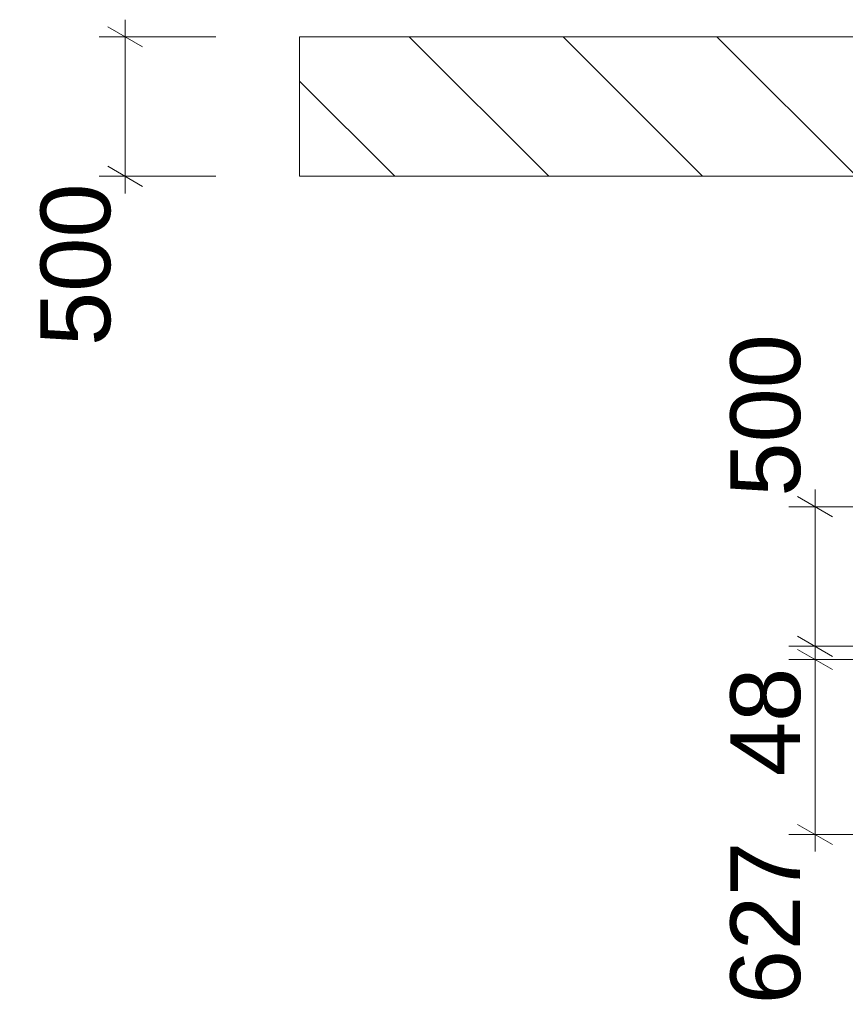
# Model space of a CAD drawing. Header units: metres. Extents: x -1013 to 1493500, y -5789517 to 1032.
# Tile 2 of 66: x 1492333.01 to 1492335.97, y -5789508.66 to -5789505.13. Entities that reach past the tile are written whole.
import ezdxf

# ---------------------------------------------------------------- set-up
doc = ezdxf.new("R2010")
doc.units = ezdxf.units.M
doc.header["$MEASUREMENT"] = 0
doc.layers.add('710-L Legendy opisy', color=7, linetype='Continuous')
doc.layers.add('710-L Legendy opisy1', color=7, linetype='Continuous', lineweight=13)
doc.layers.add('710-L Legendy opisy95', color=252, linetype='Continuous', lineweight=13)
doc.styles.add('STYL_AUTOMATYCZNY_2', font='Arial.ttf')
doc.dimstyles.new('STYL_AUTOMATYCZNY__8', dxfattribs={"dimtxt": 0.25, "dimasz": 0.095, "dimexe": 0.18, "dimexo": 0.3, "dimgap": 0, "dimtad": 1, "dimdec": 0, "dimlfac": 1000, "dimzin": 0, "dimdsep": 46, "dimtxsty": 'STYL_AUTOMATYCZNY_2', "dimblk": 'ARROWHEAD_2', "dimblk1": 'ARROWHEAD_2', "dimblk2": 'ARROWHEAD_2', "dimcen": 0.09, "dimclrd": 7, "dimclre": 7, "dimclrt": 7, "dimadec": 0, "dimazin": 0, "dimtfac": 1, "dimtdec": 4, "dimtmove": 0, "dimatfit": 3, "dimfxl": 1, "dimtolj": 1, "dimtzin": 0, "dimarcsym": 0})

# ---------------------------------------------------------------- blocks, each defined once
blk = doc.blocks.new('*D87', base_point=(1492297.7353, -5789497.5))
at = {"layer": '710-L Legendy opisy1', "color": 7, "linetype": 'Continuous', "lineweight": 13, "transparency": 16777216}
for p, q in [((1492333.3845, -5789505.1926), (1492333.3845, -5789505.1315)), ((1492333.447, -5789505.2287), (1492333.322, -5789505.1565)), ((1492333.7097, -5789505.1926), (1492333.2907, -5789505.1926)), ((1492333.3845, -5789505.6926), (1492333.3845, -5789505.1926)), ((1492333.322, -5789505.6565), (1492333.447, -5789505.7287)), ((1492333.7097, -5789505.6926), (1492333.2907, -5789505.6926)), ((1492333.3845, -5789505.7537), (1492333.3845, -5789505.6926))]:
    blk.add_line(p, q, dxfattribs=at)
at = {"layer": '710-L Legendy opisy1', "color": 7, "lineweight": 13, "transparency": 16777216, "insert": (1492333.3345, -5789506.3008), "char_height": 0.25, "attachment_point": 7, "rotation": 90, "style": 'STYL_AUTOMATYCZNY_2'}
blk.add_mtext('\\A1;{\\pql;\\fArial|b0|i0|c238|p0;\\W1.000000;500}', dxfattribs=at)
blk = doc.blocks.new('ARROWHEAD_2')
at = {"color": 0, "linetype": 'Continuous', "lineweight": 0}
for p, q in [((-0.378, -0.655), (0.378, 0.655)), ((0, 0), (-1, 0))]:
    blk.add_line(p, q, dxfattribs=at)
blk = doc.blocks.new('*D88', base_point=(1492297.7353, -5789497.5))
at = {"layer": '710-L Legendy opisy1', "color": 7, "linetype": 'Continuous', "lineweight": 13, "transparency": 16777216}
for p, q in [((1492335.7948, -5789507.3884), (1492335.9198, -5789507.4605)), ((1492336.6489, -5789507.4245), (1492335.7635, -5789507.4245)), ((1492335.8573, -5789508.0515), (1492335.8573, -5789507.4245)), ((1492335.7948, -5789508.0154), (1492335.9198, -5789508.0876)), ((1492336.6513, -5789508.0515), (1492335.7635, -5789508.0515)), ((1492335.8573, -5789508.1126), (1492335.8573, -5789508.0515))]:
    blk.add_line(p, q, dxfattribs=at)
at = {"layer": '710-L Legendy opisy1', "color": 7, "lineweight": 13, "transparency": 16777216, "char_height": 0.25, "attachment_point": 7, "rotation": 90, "style": 'STYL_AUTOMATYCZNY_2'}
for s, insert in [('\\A1;{\\pql;\\fArial|b0|i0|c238|p0;\\W1.000000;48}', (1492335.8073, -5789507.8419)), ('\\A1;{\\pql;\\fArial|b0|i0|c238|p0;\\W1.000000;627}', (1492335.8073, -5789508.6596))]:
    blk.add_mtext(s, dxfattribs=dict(at, insert=insert))
blk = doc.blocks.new('*D89', base_point=(1492297.7353, -5789497.5))
at = {"layer": '710-L Legendy opisy1', "color": 7, "linetype": 'Continuous', "lineweight": 13, "transparency": 16777216}
for p, q in [((1492335.7948, -5789507.3406), (1492335.9198, -5789507.4128)), ((1492336.3597, -5789507.3767), (1492335.7635, -5789507.3767)), ((1492335.7948, -5789507.3884), (1492335.9198, -5789507.4605)), ((1492335.8573, -5789507.4245), (1492335.8573, -5789507.3767)), ((1492336.6489, -5789507.4245), (1492335.7635, -5789507.4245))]:
    blk.add_line(p, q, dxfattribs=at)
blk = doc.blocks.new('*D90', base_point=(1492297.7353, -5789497.5))
at = {"layer": '710-L Legendy opisy1', "color": 7, "linetype": 'Continuous', "lineweight": 13, "transparency": 16777216}
for p, q in [((1492335.9198, -5789506.9128), (1492335.7948, -5789506.8406)), ((1492335.8573, -5789506.8767), (1492335.8573, -5789506.8155)), ((1492336.3597, -5789506.8767), (1492335.7635, -5789506.8767)), ((1492335.8573, -5789507.3767), (1492335.8573, -5789506.8767)), ((1492335.7948, -5789507.3406), (1492335.9198, -5789507.4128)), ((1492336.3597, -5789507.3767), (1492335.7635, -5789507.3767))]:
    blk.add_line(p, q, dxfattribs=at)
at = {"layer": '710-L Legendy opisy1', "color": 7, "lineweight": 13, "transparency": 16777216, "insert": (1492335.8073, -5789506.8405), "char_height": 0.25, "attachment_point": 7, "rotation": 90, "style": 'STYL_AUTOMATYCZNY_2'}
blk.add_mtext('\\A1;{\\pql;\\fArial|b0|i0|c238|p0;\\W1.000000;500}', dxfattribs=at)

msp = doc.modelspace()

# ---------------------------------------------------------------- hatches: boundary and pattern name
at = {"layer": '710-L Legendy opisy95', "linetype": 'Continuous', "lineweight": 13}
h = msp.add_hatch(dxfattribs=at)
h.set_pattern_fill('CEGŁA_ZWYKŁA_0002', color=252, style=0, pattern_type=2)
h.set_pattern_definition([(135, (1492337.6597, -5789505.6926), (0.27577, 0.27577), [])])
h.paths.add_polyline_path([(1492334.0097, -5789505.1926), (1492334.0097, -5789505.6926), (1492341.3097, -5789505.6926), (1492341.3097, -5789505.1926)])

# ---------------------------------------------------------------- linework, layer by layer
at = {"layer": '710-L Legendy opisy1', "color": 7, "linetype": 'Continuous', "lineweight": 13, "flags": 128}
msp.add_lwpolyline([(1492334.0097, -5789505.1926), (1492334.0097, -5789505.6926), (1492341.3097, -5789505.6926), (1492341.3097, -5789505.1926)], close=True, dxfattribs=at)

# ---------------------------------------------------------------- dimensions: what is measured, and where the dimension line sits
at = {"layer": '710-L Legendy opisy', "color": 7, "linetype": 'Continuous', "lineweight": 13}
for base, p1, p2, picture, middle in [((1492333.3845, -5789505.1926), (1492334.0097, -5789505.6926), (1492334.0097, -5789505.1926), '*D87', (1492333.2095, -5789506.0154)), ((1492335.8573, -5789506.8767), (1492336.6597, -5789507.3767), (1492336.6597, -5789506.8767), '*D90', (1492335.6823, -5789506.5552)), ((1492335.8573, -5789507.3767), (1492336.9489, -5789507.4245), (1492336.6597, -5789507.3767), '*D89', (1492335.6823, -5789507.6517)), ((1492335.8573, -5789507.4245), (1492336.9513, -5789508.0515), (1492336.9489, -5789507.4245), '*D88', (1492335.6823, -5789508.3743))]:
    dim = msp.add_linear_dim(base=base, p1=p1, p2=p2, angle=90, dimstyle='STYL_AUTOMATYCZNY__8', dxfattribs=at)
    dim.commit()
    dim.dimension.update_dxf_attribs({"geometry": picture, "text_midpoint": middle, "dimtype": 160, "text_rotation": 90})

doc.saveas('drawing.dxf')
